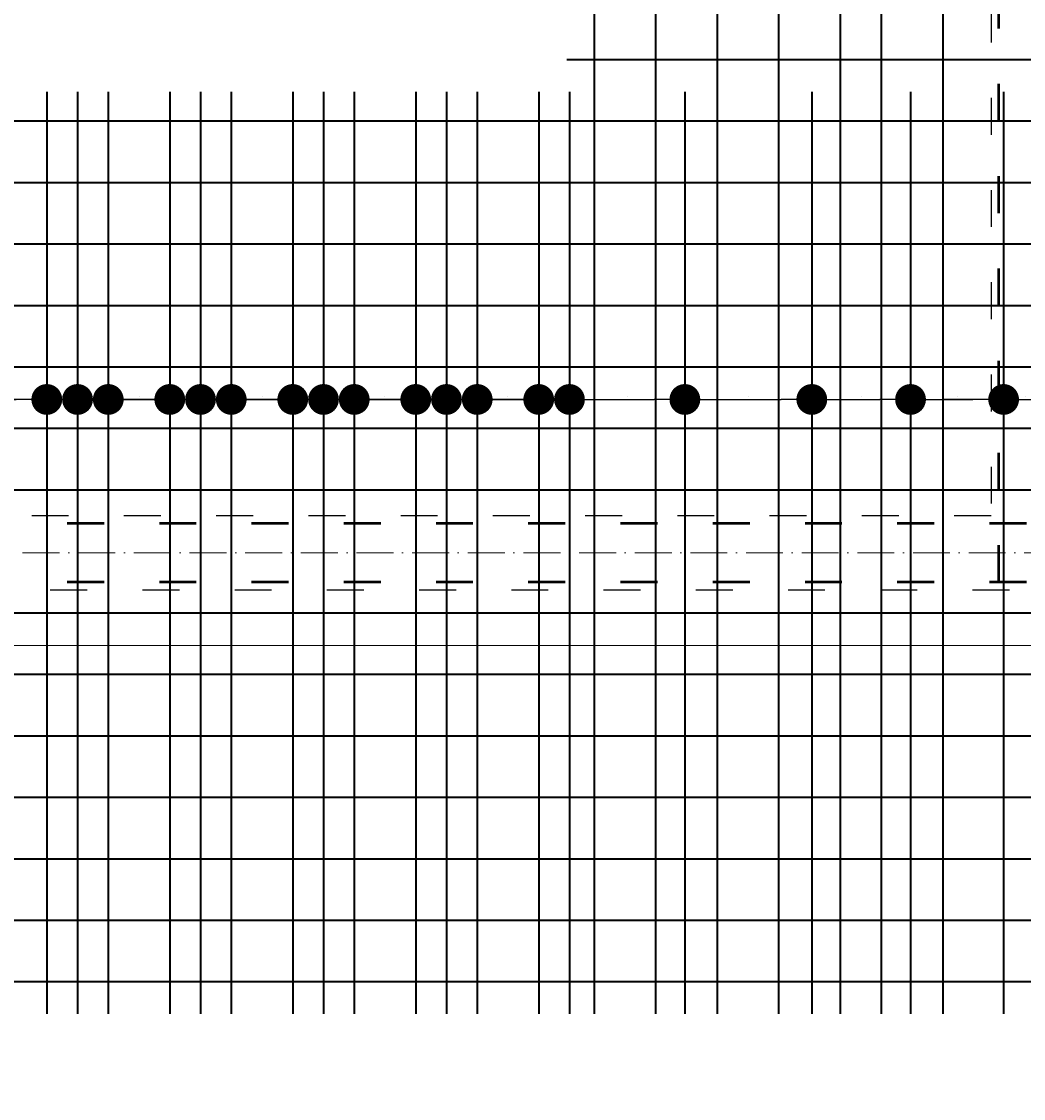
# Model space of a CAD drawing. Header units: millimetres. Extents: x 300938 to 312016, y 11971 to 20881.
# Tile 79 of 239: x 309081 to 309407, y 14522 to 14872. Entities that reach past the tile are written whole.
import ezdxf

# ---------------------------------------------------------------- set-up
doc = ezdxf.new("R2010")
doc.units = ezdxf.units.MM
doc.linetypes.add('ACAD_ISO03W100', pattern=[30, 12, -18])
doc.linetypes.add('ACAD_ISO10W100', pattern=[18, 12, -3, 0, -3])
for name, color, linetype, lineweight in [('konstrukcja wymiary', 1, 'Continuous', 13), ('osie', 5, 'ACAD_ISO10W100', 13), ('zbrojenie', 4, 'Continuous', 50), ('zbrojenie płyty', 141, 'Continuous', 35)]:
    doc.layers.add(name, color=color, linetype=linetype, lineweight=lineweight)
doc.layers.add('przerywane', color=6, linetype='ACAD_ISO03W100')
doc.styles.add('KONSTRUKCJA', font='romand.shx', dxfattribs={"oblique": 10})
doc.styles.get("Standard").update_dxf_attribs({"font": 'romand.shx', "oblique": 10})
doc.dimstyles.new('150', dxfattribs={"dimtxt": 10, "dimasz": 7, "dimexe": 1.25, "dimexo": 0.625, "dimgap": 3, "dimtad": 1, "dimdec": 0, "dimrnd": 0.5, "dimtxsty": 'KONSTRUKCJA', "dimblk": 'ARCHTICK', "dimcen": 2.5, "dimadec": 0, "dimazin": 0, "dimtfac": 1, "dimtdec": 0, "dimtix": 1, "dimtmove": 0, "dimatfit": 3, "dimfxl": 4, "dimfxlon": 1, "dimarcsym": 0})
doc.dimstyles.new('kropki', dxfattribs={"dimtxt": 0.001, "dimasz": 10, "dimexe": 1.25, "dimexo": 0.625, "dimgap": 1, "dimtad": 1, "dimtxsty": 'Standard', "dimblk": 'DOT', "dimcen": 2.5, "dimadec": 0, "dimazin": 0, "dimtfac": 1, "dimtmove": 0, "dimatfit": 3, "dimfxl": 1, "dimfxlon": 1, "dimarcsym": 0})

# ---------------------------------------------------------------- blocks, each defined once
blk = doc.blocks.new('_ArchTick')
at = {"color": 0, "linetype": 'ByBlock', "lineweight": 13, "const_width": 0.15}
blk.add_lwpolyline([(-0.5, -0.5), (0.5, 0.5)], dxfattribs=at)
blk = doc.blocks.new('*D2124')
at = {"layer": 'Defpoints', "color": 0, "transparency": 16777216}
for p in [(309164.63, 15501.22), (309164.63, 14393.22), (309000.63, 14353.22)]:
    blk.add_point(p, dxfattribs=at)
at = {"layer": 'konstrukcja wymiary', "color": 0, "lineweight": -2, "transparency": 16777216}
for p, q in [((309000.63, 15497.22), (309000.63, 15502.47)), ((309164.63, 15497.22), (309164.63, 15502.47)), ((309000.63, 15501.22), (309164.63, 15501.22))]:
    blk.add_line(p, q, dxfattribs=at)
at = {"layer": 'konstrukcja wymiary', "color": 0, "lineweight": -2, "transparency": 16777216, "xscale": 7, "yscale": 7, "zscale": 7, "rotation": 180}
blk.add_blockref('_ArchTick', (309000.63, 15501.22), dxfattribs=at)
at = {"layer": 'konstrukcja wymiary', "color": 0, "lineweight": -2, "transparency": 16777216, "xscale": 7, "yscale": 7, "zscale": 7}
blk.add_blockref('_ArchTick', (309164.63, 15501.22), dxfattribs=at)
at = {"layer": 'konstrukcja wymiary', "color": 0, "transparency": 16777216, "insert": (309082.63, 15509.22), "char_height": 10, "attachment_point": 5, "style": 'KONSTRUKCJA'}
blk.add_mtext('164', dxfattribs=at)
blk = doc.blocks.new('*D2125')
at = {"layer": 'Defpoints', "color": 0, "transparency": 16777216}
for p in [(309620.63, 15501.22), (309620.63, 14520.22), (309164.63, 14393.22)]:
    blk.add_point(p, dxfattribs=at)
at = {"layer": 'konstrukcja wymiary', "color": 0, "lineweight": -2, "transparency": 16777216}
for p, q in [((309164.63, 15497.22), (309164.63, 15502.47)), ((309620.63, 15497.22), (309620.63, 15502.47)), ((309164.63, 15501.22), (309620.63, 15501.22))]:
    blk.add_line(p, q, dxfattribs=at)
at = {"layer": 'konstrukcja wymiary', "color": 0, "lineweight": -2, "transparency": 16777216, "xscale": 7, "yscale": 7, "zscale": 7, "rotation": 180}
blk.add_blockref('_ArchTick', (309164.63, 15501.22), dxfattribs=at)
at = {"layer": 'konstrukcja wymiary', "color": 0, "lineweight": -2, "transparency": 16777216, "xscale": 7, "yscale": 7, "zscale": 7}
blk.add_blockref('_ArchTick', (309620.63, 15501.22), dxfattribs=at)
at = {"layer": 'konstrukcja wymiary', "color": 0, "transparency": 16777216, "insert": (309392.63, 15509.22), "char_height": 10, "attachment_point": 5, "style": 'KONSTRUKCJA'}
blk.add_mtext('456', dxfattribs=at)
blk = doc.blocks.new('_Dot')
at = {"color": 0, "linetype": 'ByBlock', "lineweight": -2}
blk.add_line((-0.5, 0), (-1, 0), dxfattribs=at)
at = {"color": 0, "linetype": 'ByBlock', "const_width": 0.5}
blk.add_lwpolyline([(-0.25, 0, 1), (0.25, 0, 1)], format="xyb", close=True, dxfattribs=at)
blk = doc.blocks.new('*D2661')
at = {"layer": 'Defpoints', "color": 0, "transparency": 16777216}
for p in [(309089.52, 14749.11), (309059.52, 14739.72), (309089.52, 14739.72)]:
    blk.add_point(p, dxfattribs=at)
at = {"layer": 'konstrukcja wymiary', "color": 0, "lineweight": -2, "transparency": 16777216}
for p, q in [((309059.52, 14748.11), (309059.52, 14750.36)), ((309069.52, 14749.11), (309079.52, 14749.11)), ((309089.52, 14748.11), (309089.52, 14750.36))]:
    blk.add_line(p, q, dxfattribs=at)
at = {"layer": 'konstrukcja wymiary', "color": 0, "lineweight": -2, "transparency": 16777216, "xscale": 10, "yscale": 10, "zscale": 10, "rotation": 180}
blk.add_blockref('_Dot', (309059.52, 14749.11), dxfattribs=at)
at = {"layer": 'konstrukcja wymiary', "color": 0, "lineweight": -2, "transparency": 16777216, "xscale": 10, "yscale": 10, "zscale": 10}
blk.add_blockref('_Dot', (309089.52, 14749.11), dxfattribs=at)
at = {"layer": 'konstrukcja wymiary', "color": 0, "transparency": 16777216, "insert": (309074.52, 14750.11), "char_height": 0.001, "attachment_point": 5}
blk.add_mtext('30', dxfattribs=at)
blk = doc.blocks.new('*D2662')
at = {"layer": 'Defpoints', "color": 0, "transparency": 16777216}
for p in [(309099.52, 14749.11), (309089.52, 14739.72), (309099.52, 14739.72)]:
    blk.add_point(p, dxfattribs=at)
at = {"layer": 'konstrukcja wymiary', "color": 0, "lineweight": -2, "transparency": 16777216}
for p, q in [((309079.52, 14749.11), (309069.52, 14749.11)), ((309089.52, 14748.11), (309089.52, 14750.36)), ((309089.52, 14749.11), (309099.52, 14749.11)), ((309099.52, 14748.11), (309099.52, 14750.36)), ((309109.52, 14749.11), (309119.52, 14749.11))]:
    blk.add_line(p, q, dxfattribs=at)
at = {"layer": 'konstrukcja wymiary', "color": 0, "lineweight": -2, "transparency": 16777216, "xscale": 10, "yscale": 10, "zscale": 10}
blk.add_blockref('_Dot', (309089.52, 14749.11), dxfattribs=at)
at = {"layer": 'konstrukcja wymiary', "color": 0, "lineweight": -2, "transparency": 16777216, "xscale": 10, "yscale": 10, "zscale": 10, "rotation": 180}
blk.add_blockref('_Dot', (309099.52, 14749.11), dxfattribs=at)
at = {"layer": 'konstrukcja wymiary', "color": 0, "transparency": 16777216, "insert": (309094.52, 14750.11), "char_height": 0.001, "attachment_point": 5}
blk.add_mtext('10', dxfattribs=at)
blk = doc.blocks.new('*D2663')
at = {"layer": 'Defpoints', "color": 0, "transparency": 16777216}
for p in [(309109.52, 14749.11), (309099.52, 14739.72), (309109.52, 14739.72)]:
    blk.add_point(p, dxfattribs=at)
at = {"layer": 'konstrukcja wymiary', "color": 0, "lineweight": -2, "transparency": 16777216}
for p, q in [((309089.52, 14749.11), (309079.52, 14749.11)), ((309099.52, 14748.11), (309099.52, 14750.36)), ((309099.52, 14749.11), (309109.52, 14749.11)), ((309109.52, 14748.11), (309109.52, 14750.36)), ((309119.52, 14749.11), (309129.52, 14749.11))]:
    blk.add_line(p, q, dxfattribs=at)
at = {"layer": 'konstrukcja wymiary', "color": 0, "lineweight": -2, "transparency": 16777216, "xscale": 10, "yscale": 10, "zscale": 10}
blk.add_blockref('_Dot', (309099.52, 14749.11), dxfattribs=at)
at = {"layer": 'konstrukcja wymiary', "color": 0, "lineweight": -2, "transparency": 16777216, "xscale": 10, "yscale": 10, "zscale": 10, "rotation": 180}
blk.add_blockref('_Dot', (309109.52, 14749.11), dxfattribs=at)
at = {"layer": 'konstrukcja wymiary', "color": 0, "transparency": 16777216, "insert": (309104.52, 14750.11), "char_height": 0.001, "attachment_point": 5}
blk.add_mtext('10', dxfattribs=at)
blk = doc.blocks.new('*D2664')
at = {"layer": 'Defpoints', "color": 0, "transparency": 16777216}
for p in [(309129.52, 14749.11), (309109.52, 14739.72), (309129.52, 14739.72)]:
    blk.add_point(p, dxfattribs=at)
at = {"layer": 'konstrukcja wymiary', "color": 0, "lineweight": -2, "transparency": 16777216}
for p, q in [((309099.52, 14749.11), (309089.52, 14749.11)), ((309109.52, 14748.11), (309109.52, 14750.36)), ((309109.52, 14749.11), (309129.52, 14749.11)), ((309129.52, 14748.11), (309129.52, 14750.36)), ((309139.52, 14749.11), (309149.52, 14749.11))]:
    blk.add_line(p, q, dxfattribs=at)
at = {"layer": 'konstrukcja wymiary', "color": 0, "lineweight": -2, "transparency": 16777216, "xscale": 10, "yscale": 10, "zscale": 10}
blk.add_blockref('_Dot', (309109.52, 14749.11), dxfattribs=at)
at = {"layer": 'konstrukcja wymiary', "color": 0, "lineweight": -2, "transparency": 16777216, "xscale": 10, "yscale": 10, "zscale": 10, "rotation": 180}
blk.add_blockref('_Dot', (309129.52, 14749.11), dxfattribs=at)
at = {"layer": 'konstrukcja wymiary', "color": 0, "transparency": 16777216, "insert": (309119.52, 14750.11), "char_height": 0.001, "attachment_point": 5}
blk.add_mtext('20', dxfattribs=at)
blk = doc.blocks.new('*D2665')
at = {"layer": 'Defpoints', "color": 0, "transparency": 16777216}
for p in [(309139.52, 14749.11), (309129.52, 14739.72), (309139.52, 14739.72)]:
    blk.add_point(p, dxfattribs=at)
at = {"layer": 'konstrukcja wymiary', "color": 0, "lineweight": -2, "transparency": 16777216}
for p, q in [((309119.52, 14749.11), (309109.52, 14749.11)), ((309129.52, 14748.11), (309129.52, 14750.36)), ((309129.52, 14749.11), (309139.52, 14749.11)), ((309139.52, 14748.11), (309139.52, 14750.36)), ((309149.52, 14749.11), (309159.52, 14749.11))]:
    blk.add_line(p, q, dxfattribs=at)
at = {"layer": 'konstrukcja wymiary', "color": 0, "lineweight": -2, "transparency": 16777216, "xscale": 10, "yscale": 10, "zscale": 10}
blk.add_blockref('_Dot', (309129.52, 14749.11), dxfattribs=at)
at = {"layer": 'konstrukcja wymiary', "color": 0, "lineweight": -2, "transparency": 16777216, "xscale": 10, "yscale": 10, "zscale": 10, "rotation": 180}
blk.add_blockref('_Dot', (309139.52, 14749.11), dxfattribs=at)
at = {"layer": 'konstrukcja wymiary', "color": 0, "transparency": 16777216, "insert": (309134.52, 14750.11), "char_height": 0.001, "attachment_point": 5}
blk.add_mtext('10', dxfattribs=at)
blk = doc.blocks.new('*D2666')
at = {"layer": 'Defpoints', "color": 0, "transparency": 16777216}
for p in [(309149.52, 14749.11), (309139.52, 14739.72), (309149.52, 14739.72)]:
    blk.add_point(p, dxfattribs=at)
at = {"layer": 'konstrukcja wymiary', "color": 0, "lineweight": -2, "transparency": 16777216}
for p, q in [((309129.52, 14749.11), (309119.52, 14749.11)), ((309139.52, 14748.11), (309139.52, 14750.36)), ((309139.52, 14749.11), (309149.52, 14749.11)), ((309149.52, 14748.11), (309149.52, 14750.36)), ((309159.52, 14749.11), (309169.52, 14749.11))]:
    blk.add_line(p, q, dxfattribs=at)
at = {"layer": 'konstrukcja wymiary', "color": 0, "lineweight": -2, "transparency": 16777216, "xscale": 10, "yscale": 10, "zscale": 10}
blk.add_blockref('_Dot', (309139.52, 14749.11), dxfattribs=at)
at = {"layer": 'konstrukcja wymiary', "color": 0, "lineweight": -2, "transparency": 16777216, "xscale": 10, "yscale": 10, "zscale": 10, "rotation": 180}
blk.add_blockref('_Dot', (309149.52, 14749.11), dxfattribs=at)
at = {"layer": 'konstrukcja wymiary', "color": 0, "transparency": 16777216, "insert": (309144.52, 14750.11), "char_height": 0.001, "attachment_point": 5}
blk.add_mtext('10', dxfattribs=at)
blk = doc.blocks.new('*D2667')
at = {"layer": 'Defpoints', "color": 0, "transparency": 16777216}
for p in [(309169.52, 14749.11), (309149.52, 14739.72), (309169.52, 14739.72)]:
    blk.add_point(p, dxfattribs=at)
at = {"layer": 'konstrukcja wymiary', "color": 0, "lineweight": -2, "transparency": 16777216}
for p, q in [((309139.52, 14749.11), (309129.52, 14749.11)), ((309149.52, 14748.11), (309149.52, 14750.36)), ((309149.52, 14749.11), (309169.52, 14749.11)), ((309169.52, 14748.11), (309169.52, 14750.36)), ((309179.52, 14749.11), (309189.52, 14749.11))]:
    blk.add_line(p, q, dxfattribs=at)
at = {"layer": 'konstrukcja wymiary', "color": 0, "lineweight": -2, "transparency": 16777216, "xscale": 10, "yscale": 10, "zscale": 10}
blk.add_blockref('_Dot', (309149.52, 14749.11), dxfattribs=at)
at = {"layer": 'konstrukcja wymiary', "color": 0, "lineweight": -2, "transparency": 16777216, "xscale": 10, "yscale": 10, "zscale": 10, "rotation": 180}
blk.add_blockref('_Dot', (309169.52, 14749.11), dxfattribs=at)
at = {"layer": 'konstrukcja wymiary', "color": 0, "transparency": 16777216, "insert": (309159.52, 14750.11), "char_height": 0.001, "attachment_point": 5}
blk.add_mtext('20', dxfattribs=at)
blk = doc.blocks.new('*D2668')
at = {"layer": 'Defpoints', "color": 0, "transparency": 16777216}
for p in [(309189.52, 14749.11), (309169.52, 14739.72), (309189.52, 14739.72)]:
    blk.add_point(p, dxfattribs=at)
at = {"layer": 'konstrukcja wymiary', "color": 0, "lineweight": -2, "transparency": 16777216}
for p, q in [((309159.52, 14749.11), (309149.52, 14749.11)), ((309169.52, 14748.11), (309169.52, 14750.36)), ((309169.52, 14749.11), (309189.52, 14749.11)), ((309189.52, 14748.11), (309189.52, 14750.36)), ((309199.52, 14749.11), (309209.52, 14749.11))]:
    blk.add_line(p, q, dxfattribs=at)
at = {"layer": 'konstrukcja wymiary', "color": 0, "lineweight": -2, "transparency": 16777216, "xscale": 10, "yscale": 10, "zscale": 10}
blk.add_blockref('_Dot', (309169.52, 14749.11), dxfattribs=at)
at = {"layer": 'konstrukcja wymiary', "color": 0, "lineweight": -2, "transparency": 16777216, "xscale": 10, "yscale": 10, "zscale": 10, "rotation": 180}
blk.add_blockref('_Dot', (309189.52, 14749.11), dxfattribs=at)
at = {"layer": 'konstrukcja wymiary', "color": 0, "transparency": 16777216, "insert": (309179.52, 14750.11), "char_height": 0.001, "attachment_point": 5}
blk.add_mtext('20', dxfattribs=at)
blk = doc.blocks.new('*D2669')
at = {"layer": 'Defpoints', "color": 0, "transparency": 16777216}
for p in [(309169.52, 14749.11), (309169.52, 14739.72), (309189.52, 14739.72)]:
    blk.add_point(p, dxfattribs=at)
at = {"layer": 'konstrukcja wymiary', "color": 0, "lineweight": -2, "transparency": 16777216}
for p, q in [((309159.52, 14749.11), (309149.52, 14749.11)), ((309169.52, 14748.11), (309169.52, 14750.36)), ((309189.52, 14749.11), (309169.52, 14749.11)), ((309189.52, 14748.11), (309189.52, 14750.36)), ((309199.52, 14749.11), (309209.52, 14749.11))]:
    blk.add_line(p, q, dxfattribs=at)
at = {"layer": 'konstrukcja wymiary', "color": 0, "lineweight": -2, "transparency": 16777216, "xscale": 10, "yscale": 10, "zscale": 10}
blk.add_blockref('_Dot', (309169.52, 14749.11), dxfattribs=at)
at = {"layer": 'konstrukcja wymiary', "color": 0, "lineweight": -2, "transparency": 16777216, "xscale": 10, "yscale": 10, "zscale": 10, "rotation": 180}
blk.add_blockref('_Dot', (309189.52, 14749.11), dxfattribs=at)
at = {"layer": 'konstrukcja wymiary', "color": 0, "transparency": 16777216, "insert": (309179.52, 14750.11), "char_height": 0.001, "attachment_point": 5}
blk.add_mtext('20', dxfattribs=at)
blk = doc.blocks.new('*D2670')
at = {"layer": 'Defpoints', "color": 0, "transparency": 16777216}
for p in [(309179.52, 14749.11), (309169.52, 14739.72), (309179.52, 14739.72)]:
    blk.add_point(p, dxfattribs=at)
at = {"layer": 'konstrukcja wymiary', "color": 0, "lineweight": -2, "transparency": 16777216}
for p, q in [((309159.52, 14749.11), (309149.52, 14749.11)), ((309169.52, 14748.11), (309169.52, 14750.36)), ((309169.52, 14749.11), (309179.52, 14749.11)), ((309179.52, 14748.11), (309179.52, 14750.36)), ((309189.52, 14749.11), (309199.52, 14749.11))]:
    blk.add_line(p, q, dxfattribs=at)
at = {"layer": 'konstrukcja wymiary', "color": 0, "lineweight": -2, "transparency": 16777216, "xscale": 10, "yscale": 10, "zscale": 10}
blk.add_blockref('_Dot', (309169.52, 14749.11), dxfattribs=at)
at = {"layer": 'konstrukcja wymiary', "color": 0, "lineweight": -2, "transparency": 16777216, "xscale": 10, "yscale": 10, "zscale": 10, "rotation": 180}
blk.add_blockref('_Dot', (309179.52, 14749.11), dxfattribs=at)
at = {"layer": 'konstrukcja wymiary', "color": 0, "transparency": 16777216, "insert": (309174.52, 14750.11), "char_height": 0.001, "attachment_point": 5}
blk.add_mtext('10', dxfattribs=at)
blk = doc.blocks.new('*D2671')
at = {"layer": 'Defpoints', "color": 0, "transparency": 16777216}
for p in [(309219.52, 14749.11), (309179.52, 14739.72), (309219.52, 14739.72)]:
    blk.add_point(p, dxfattribs=at)
at = {"layer": 'konstrukcja wymiary', "color": 0, "lineweight": -2, "transparency": 16777216}
for p, q in [((309179.52, 14748.11), (309179.52, 14750.36)), ((309189.52, 14749.11), (309209.52, 14749.11)), ((309219.52, 14748.11), (309219.52, 14750.36))]:
    blk.add_line(p, q, dxfattribs=at)
at = {"layer": 'konstrukcja wymiary', "color": 0, "lineweight": -2, "transparency": 16777216, "xscale": 10, "yscale": 10, "zscale": 10, "rotation": 180}
blk.add_blockref('_Dot', (309179.52, 14749.11), dxfattribs=at)
at = {"layer": 'konstrukcja wymiary', "color": 0, "lineweight": -2, "transparency": 16777216, "xscale": 10, "yscale": 10, "zscale": 10}
blk.add_blockref('_Dot', (309219.52, 14749.11), dxfattribs=at)
at = {"layer": 'konstrukcja wymiary', "color": 0, "transparency": 16777216, "insert": (309199.52, 14750.11), "char_height": 0.001, "attachment_point": 5}
blk.add_mtext('40', dxfattribs=at)
blk = doc.blocks.new('*D2672')
at = {"layer": 'Defpoints', "color": 0, "transparency": 16777216}
for p in [(309209.52, 14749.11), (309209.52, 14739.72), (309219.52, 14739.72)]:
    blk.add_point(p, dxfattribs=at)
at = {"layer": 'konstrukcja wymiary', "color": 0, "lineweight": -2, "transparency": 16777216}
for p, q in [((309199.52, 14749.11), (309189.52, 14749.11)), ((309209.52, 14748.11), (309209.52, 14750.36)), ((309219.52, 14749.11), (309209.52, 14749.11)), ((309219.52, 14748.11), (309219.52, 14750.36)), ((309229.52, 14749.11), (309239.52, 14749.11))]:
    blk.add_line(p, q, dxfattribs=at)
at = {"layer": 'konstrukcja wymiary', "color": 0, "lineweight": -2, "transparency": 16777216, "xscale": 10, "yscale": 10, "zscale": 10}
blk.add_blockref('_Dot', (309209.52, 14749.11), dxfattribs=at)
at = {"layer": 'konstrukcja wymiary', "color": 0, "lineweight": -2, "transparency": 16777216, "xscale": 10, "yscale": 10, "zscale": 10, "rotation": 180}
blk.add_blockref('_Dot', (309219.52, 14749.11), dxfattribs=at)
at = {"layer": 'konstrukcja wymiary', "color": 0, "transparency": 16777216, "insert": (309214.52, 14750.11), "char_height": 0.001, "attachment_point": 5}
blk.add_mtext('10', dxfattribs=at)
blk = doc.blocks.new('*D2673')
at = {"layer": 'Defpoints', "color": 0, "transparency": 16777216}
for p in [(309229.52, 14749.11), (309209.52, 14739.72), (309229.52, 14739.72)]:
    blk.add_point(p, dxfattribs=at)
at = {"layer": 'konstrukcja wymiary', "color": 0, "lineweight": -2, "transparency": 16777216}
for p, q in [((309199.52, 14749.11), (309189.52, 14749.11)), ((309209.52, 14748.11), (309209.52, 14750.36)), ((309209.52, 14749.11), (309229.52, 14749.11)), ((309229.52, 14748.11), (309229.52, 14750.36)), ((309239.52, 14749.11), (309249.52, 14749.11))]:
    blk.add_line(p, q, dxfattribs=at)
at = {"layer": 'konstrukcja wymiary', "color": 0, "lineweight": -2, "transparency": 16777216, "xscale": 10, "yscale": 10, "zscale": 10}
blk.add_blockref('_Dot', (309209.52, 14749.11), dxfattribs=at)
at = {"layer": 'konstrukcja wymiary', "color": 0, "lineweight": -2, "transparency": 16777216, "xscale": 10, "yscale": 10, "zscale": 10, "rotation": 180}
blk.add_blockref('_Dot', (309229.52, 14749.11), dxfattribs=at)
at = {"layer": 'konstrukcja wymiary', "color": 0, "transparency": 16777216, "insert": (309219.52, 14750.11), "char_height": 0.001, "attachment_point": 5}
blk.add_mtext('20', dxfattribs=at)
blk = doc.blocks.new('*D2674')
at = {"layer": 'Defpoints', "color": 0, "transparency": 16777216}
for p in [(309249.52, 14749.11), (309229.52, 14739.72), (309249.52, 14739.72)]:
    blk.add_point(p, dxfattribs=at)
at = {"layer": 'konstrukcja wymiary', "color": 0, "lineweight": -2, "transparency": 16777216}
for p, q in [((309219.52, 14749.11), (309209.52, 14749.11)), ((309229.52, 14748.11), (309229.52, 14750.36)), ((309229.52, 14749.11), (309249.52, 14749.11)), ((309249.52, 14748.11), (309249.52, 14750.36)), ((309259.52, 14749.11), (309269.52, 14749.11))]:
    blk.add_line(p, q, dxfattribs=at)
at = {"layer": 'konstrukcja wymiary', "color": 0, "lineweight": -2, "transparency": 16777216, "xscale": 10, "yscale": 10, "zscale": 10}
blk.add_blockref('_Dot', (309229.52, 14749.11), dxfattribs=at)
at = {"layer": 'konstrukcja wymiary', "color": 0, "lineweight": -2, "transparency": 16777216, "xscale": 10, "yscale": 10, "zscale": 10, "rotation": 180}
blk.add_blockref('_Dot', (309249.52, 14749.11), dxfattribs=at)
at = {"layer": 'konstrukcja wymiary', "color": 0, "transparency": 16777216, "insert": (309239.52, 14750.11), "char_height": 0.001, "attachment_point": 5}
blk.add_mtext('20', dxfattribs=at)
blk = doc.blocks.new('*D2675')
at = {"layer": 'Defpoints', "color": 0, "transparency": 16777216}
for p in [(309259.52, 14749.11), (309249.52, 14739.72), (309259.52, 14739.72)]:
    blk.add_point(p, dxfattribs=at)
at = {"layer": 'konstrukcja wymiary', "color": 0, "lineweight": -2, "transparency": 16777216}
for p, q in [((309239.52, 14749.11), (309229.52, 14749.11)), ((309249.52, 14748.11), (309249.52, 14750.36)), ((309249.52, 14749.11), (309259.52, 14749.11)), ((309259.52, 14748.11), (309259.52, 14750.36)), ((309269.52, 14749.11), (309279.52, 14749.11))]:
    blk.add_line(p, q, dxfattribs=at)
at = {"layer": 'konstrukcja wymiary', "color": 0, "lineweight": -2, "transparency": 16777216, "xscale": 10, "yscale": 10, "zscale": 10}
blk.add_blockref('_Dot', (309249.52, 14749.11), dxfattribs=at)
at = {"layer": 'konstrukcja wymiary', "color": 0, "lineweight": -2, "transparency": 16777216, "xscale": 10, "yscale": 10, "zscale": 10, "rotation": 180}
blk.add_blockref('_Dot', (309259.52, 14749.11), dxfattribs=at)
at = {"layer": 'konstrukcja wymiary', "color": 0, "transparency": 16777216, "insert": (309254.52, 14750.11), "char_height": 0.001, "attachment_point": 5}
blk.add_mtext('10', dxfattribs=at)
blk = doc.blocks.new('*D2676')
at = {"layer": 'Defpoints', "color": 0, "transparency": 16777216}
for p in [(309297.05, 14749.11), (309259.52, 14739.72), (309297.05, 14739.72)]:
    blk.add_point(p, dxfattribs=at)
at = {"layer": 'konstrukcja wymiary', "color": 0, "lineweight": -2, "transparency": 16777216}
for p, q in [((309259.52, 14748.11), (309259.52, 14750.36)), ((309269.52, 14749.11), (309287.05, 14749.11)), ((309297.05, 14748.11), (309297.05, 14750.36))]:
    blk.add_line(p, q, dxfattribs=at)
at = {"layer": 'konstrukcja wymiary', "color": 0, "lineweight": -2, "transparency": 16777216, "xscale": 10, "yscale": 10, "zscale": 10, "rotation": 180}
blk.add_blockref('_Dot', (309259.52, 14749.11), dxfattribs=at)
at = {"layer": 'konstrukcja wymiary', "color": 0, "lineweight": -2, "transparency": 16777216, "xscale": 10, "yscale": 10, "zscale": 10}
blk.add_blockref('_Dot', (309297.05, 14749.11), dxfattribs=at)
at = {"layer": 'konstrukcja wymiary', "color": 0, "transparency": 16777216, "insert": (309278.28, 14750.11), "char_height": 0.001, "attachment_point": 5}
blk.add_mtext('37,53', dxfattribs=at)
blk = doc.blocks.new('*D2677')
at = {"layer": 'Defpoints', "color": 0, "transparency": 16777216}
for p in [(309338.34, 14749.11), (309297.05, 14739.72), (309338.34, 14739.72)]:
    blk.add_point(p, dxfattribs=at)
at = {"layer": 'konstrukcja wymiary', "color": 0, "lineweight": -2, "transparency": 16777216}
for p, q in [((309297.05, 14748.11), (309297.05, 14750.36)), ((309307.05, 14749.11), (309328.34, 14749.11)), ((309338.34, 14748.11), (309338.34, 14750.36))]:
    blk.add_line(p, q, dxfattribs=at)
at = {"layer": 'konstrukcja wymiary', "color": 0, "lineweight": -2, "transparency": 16777216, "xscale": 10, "yscale": 10, "zscale": 10, "rotation": 180}
blk.add_blockref('_Dot', (309297.05, 14749.11), dxfattribs=at)
at = {"layer": 'konstrukcja wymiary', "color": 0, "lineweight": -2, "transparency": 16777216, "xscale": 10, "yscale": 10, "zscale": 10}
blk.add_blockref('_Dot', (309338.34, 14749.11), dxfattribs=at)
at = {"layer": 'konstrukcja wymiary', "color": 0, "transparency": 16777216, "insert": (309317.69, 14750.11), "char_height": 0.001, "attachment_point": 5}
blk.add_mtext('41,29', dxfattribs=at)
blk = doc.blocks.new('*D2678')
at = {"layer": 'Defpoints', "color": 0, "transparency": 16777216}
for p in [(309370.45, 14749.11), (309338.34, 14739.72), (309370.45, 14739.72)]:
    blk.add_point(p, dxfattribs=at)
at = {"layer": 'konstrukcja wymiary', "color": 0, "lineweight": -2, "transparency": 16777216}
for p, q in [((309338.34, 14748.11), (309338.34, 14750.36)), ((309348.34, 14749.11), (309360.45, 14749.11)), ((309370.45, 14748.11), (309370.45, 14750.36))]:
    blk.add_line(p, q, dxfattribs=at)
at = {"layer": 'konstrukcja wymiary', "color": 0, "lineweight": -2, "transparency": 16777216, "xscale": 10, "yscale": 10, "zscale": 10, "rotation": 180}
blk.add_blockref('_Dot', (309338.34, 14749.11), dxfattribs=at)
at = {"layer": 'konstrukcja wymiary', "color": 0, "lineweight": -2, "transparency": 16777216, "xscale": 10, "yscale": 10, "zscale": 10}
blk.add_blockref('_Dot', (309370.45, 14749.11), dxfattribs=at)
at = {"layer": 'konstrukcja wymiary', "color": 0, "transparency": 16777216, "insert": (309354.39, 14750.11), "char_height": 0.001, "attachment_point": 5}
blk.add_mtext('32,11', dxfattribs=at)
blk = doc.blocks.new('*D2679')
at = {"layer": 'Defpoints', "color": 0, "transparency": 16777216}
for p in [(309400.73, 14749.11), (309370.45, 14739.72), (309400.73, 14739.72)]:
    blk.add_point(p, dxfattribs=at)
at = {"layer": 'konstrukcja wymiary', "color": 0, "lineweight": -2, "transparency": 16777216}
for p, q in [((309370.45, 14748.11), (309370.45, 14750.36)), ((309380.45, 14749.11), (309390.73, 14749.11)), ((309400.73, 14748.11), (309400.73, 14750.36))]:
    blk.add_line(p, q, dxfattribs=at)
at = {"layer": 'konstrukcja wymiary', "color": 0, "lineweight": -2, "transparency": 16777216, "xscale": 10, "yscale": 10, "zscale": 10, "rotation": 180}
blk.add_blockref('_Dot', (309370.45, 14749.11), dxfattribs=at)
at = {"layer": 'konstrukcja wymiary', "color": 0, "lineweight": -2, "transparency": 16777216, "xscale": 10, "yscale": 10, "zscale": 10}
blk.add_blockref('_Dot', (309400.73, 14749.11), dxfattribs=at)
at = {"layer": 'konstrukcja wymiary', "color": 0, "transparency": 16777216, "insert": (309385.59, 14750.11), "char_height": 0.001, "attachment_point": 5}
blk.add_mtext('30,28', dxfattribs=at)
blk = doc.blocks.new('*D2680')
at = {"layer": 'Defpoints', "color": 0, "transparency": 16777216}
for p in [(309414.98, 14749.11), (309400.73, 14739.72), (309414.98, 14739.72)]:
    blk.add_point(p, dxfattribs=at)
at = {"layer": 'konstrukcja wymiary', "color": 0, "lineweight": -2, "transparency": 16777216}
for p, q in [((309390.73, 14749.11), (309380.73, 14749.11)), ((309400.73, 14748.11), (309400.73, 14750.36)), ((309400.73, 14749.11), (309414.98, 14749.11)), ((309414.98, 14748.11), (309414.98, 14750.36)), ((309424.98, 14749.11), (309434.98, 14749.11))]:
    blk.add_line(p, q, dxfattribs=at)
at = {"layer": 'konstrukcja wymiary', "color": 0, "lineweight": -2, "transparency": 16777216, "xscale": 10, "yscale": 10, "zscale": 10}
blk.add_blockref('_Dot', (309400.73, 14749.11), dxfattribs=at)
at = {"layer": 'konstrukcja wymiary', "color": 0, "lineweight": -2, "transparency": 16777216, "xscale": 10, "yscale": 10, "zscale": 10, "rotation": 180}
blk.add_blockref('_Dot', (309414.98, 14749.11), dxfattribs=at)
at = {"layer": 'konstrukcja wymiary', "color": 0, "transparency": 16777216, "insert": (309407.85, 14750.11), "char_height": 0.001, "attachment_point": 5}
blk.add_mtext('14,25', dxfattribs=at)

msp = doc.modelspace()

# ---------------------------------------------------------------- linework, layer by layer
at = {"layer": 'konstrukcja wymiary'}
msp.add_line((309617.189, 14669.088), (308904.911, 14669.088), dxfattribs=at)
at = {"layer": 'osie'}
msp.add_line((308773.963, 14699.224), (310778.683, 14699.224), dxfattribs=at)
at = {"layer": 'przerywane'}
for p, q in [((309396.631, 15267.224), (309396.631, 14711.224)), ((309396.631, 14711.224), (309000.631, 14711.224)), ((309000.631, 14687.224), (309596.631, 14687.224))]:
    msp.add_line(p, q, dxfattribs=at)
at = {"layer": 'zbrojenie', "linetype": 'ACAD_ISO03W100'}
for p, q in [((309399.131, 14689.724), (309399.131, 15288.724)), ((310758.131, 14708.724), (308979.131, 14708.724)), ((310758.131, 14689.724), (308979.131, 14689.724))]:
    msp.add_line(p, q, dxfattribs=at)
at = {"layer": 'zbrojenie płyty'}
for p, q in [((309267.518, 15288.724), (309267.518, 14549.224)), ((309287.518, 15288.724), (309287.518, 14549.224)), ((309307.518, 15288.724), (309307.518, 14549.224)), ((309327.518, 15288.724), (309327.518, 14549.224)), ((309347.518, 15288.724), (309347.518, 14549.224)), ((309360.918, 15288.724), (309360.918, 14549.224)), ((309380.918, 15288.724), (309380.918, 14549.224)), ((309258.631, 14859.724), (309558.631, 14859.724)), ((309089.518, 14849.224), (309089.518, 14549.224)), ((309099.518, 14849.224), (309099.518, 14549.224)), ((309109.518, 14849.224), (309109.518, 14549.224)), ((309129.518, 14849.224), (309129.518, 14549.224)), ((309139.518, 14849.224), (309139.518, 14549.224)), ((309149.518, 14849.224), (309149.518, 14549.224)), ((309169.518, 14849.224), (309169.518, 14549.224)), ((309179.518, 14849.224), (309179.518, 14549.224)), ((309189.518, 14849.224), (309189.518, 14549.224)), ((309209.518, 14849.224), (309209.518, 14549.224)), ((309219.518, 14849.224), (309219.518, 14549.224)), ((309229.518, 14849.224), (309229.518, 14549.224)), ((309249.518, 14849.224), (309249.518, 14549.224)), ((309259.518, 14849.224), (309259.518, 14549.224)), ((309297.048, 14849.224), (309297.048, 14549.224)), ((309338.335, 14849.224), (309338.335, 14549.224)), ((309370.447, 14849.224), (309370.447, 14549.224)), ((309400.729, 14849.224), (309400.729, 14549.224)), ((308979.131, 14839.724), (309898.631, 14839.724)), ((308979.131, 14819.724), (309898.631, 14819.724)), ((308979.131, 14799.724), (309898.631, 14799.724)), ((308979.131, 14779.724), (309898.631, 14779.724)), ((308979.131, 14759.724), (309898.631, 14759.724)), ((308979.131, 14739.724), (309898.631, 14739.724)), ((308979.131, 14719.724), (309898.631, 14719.724)), ((308981.131, 14679.724), (309900.631, 14679.724)), ((308981.131, 14659.724), (309900.631, 14659.724)), ((308981.131, 14639.724), (309900.631, 14639.724)), ((308981.131, 14619.724), (309900.631, 14619.724)), ((308981.131, 14599.724), (309900.631, 14599.724)), ((308981.131, 14579.724), (309900.631, 14579.724)), ((308981.131, 14559.724), (309900.631, 14559.724))]:
    msp.add_line(p, q, dxfattribs=at)

# ---------------------------------------------------------------- dimensions: what is measured, and where the dimension line sits
at = {"layer": 'konstrukcja wymiary'}
for base, p1, p2, dimstyle, picture, middle in [((309164.631, 15501.224), (309000.631, 14353.224), (309164.631, 14393.224), '150', '*D2124', (309082.631, 15509.224)), ((309620.631, 15501.224), (309164.631, 14393.224), (309620.631, 14520.224), '150', '*D2125', (309392.631, 15509.224)), ((309089.518, 14749.109), (309059.518, 14739.724), (309089.518, 14739.724), 'kropki', '*D2661', (309074.518, 14750.109)), ((309099.518, 14749.109), (309089.518, 14739.724), (309099.518, 14739.724), 'kropki', '*D2662', (309094.518, 14750.109)), ((309109.518, 14749.109), (309099.518, 14739.724), (309109.518, 14739.724), 'kropki', '*D2663', (309104.518, 14750.109)), ((309129.518, 14749.109), (309109.518, 14739.724), (309129.518, 14739.724), 'kropki', '*D2664', (309119.518, 14750.109)), ((309139.518, 14749.109), (309129.518, 14739.724), (309139.518, 14739.724), 'kropki', '*D2665', (309134.518, 14750.109)), ((309149.518, 14749.109), (309139.518, 14739.724), (309149.518, 14739.724), 'kropki', '*D2666', (309144.518, 14750.109)), ((309169.518, 14749.109), (309149.518, 14739.724), (309169.518, 14739.724), 'kropki', '*D2667', (309159.518, 14750.109)), ((309189.518, 14749.109), (309169.518, 14739.724), (309189.518, 14739.724), 'kropki', '*D2668', (309179.518, 14750.109)), ((309169.518, 14749.109), (309189.518, 14739.724), (309169.518, 14739.724), 'kropki', '*D2669', (309179.518, 14750.109)), ((309179.518, 14749.109), (309169.518, 14739.724), (309179.518, 14739.724), 'kropki', '*D2670', (309174.518, 14750.109)), ((309219.518, 14749.109), (309179.518, 14739.724), (309219.518, 14739.724), 'kropki', '*D2671', (309199.518, 14750.109)), ((309209.518, 14749.109), (309219.518, 14739.724), (309209.518, 14739.724), 'kropki', '*D2672', (309214.518, 14750.109)), ((309229.518, 14749.109), (309209.518, 14739.724), (309229.518, 14739.724), 'kropki', '*D2673', (309219.518, 14750.109)), ((309249.518, 14749.109), (309229.518, 14739.724), (309249.518, 14739.724), 'kropki', '*D2674', (309239.518, 14750.109)), ((309259.518, 14749.109), (309249.518, 14739.724), (309259.518, 14739.724), 'kropki', '*D2675', (309254.518, 14750.109)), ((309297.048, 14749.109), (309259.518, 14739.724), (309297.048, 14739.724), 'kropki', '*D2676', (309278.283, 14750.109)), ((309338.335, 14749.109), (309297.048, 14739.724), (309338.335, 14739.724), 'kropki', '*D2677', (309317.692, 14750.109)), ((309370.447, 14749.109), (309338.335, 14739.724), (309370.447, 14739.724), 'kropki', '*D2678', (309354.391, 14750.109)), ((309400.729, 14749.109), (309370.447, 14739.724), (309400.729, 14739.724), 'kropki', '*D2679', (309385.588, 14750.109)), ((309414.977, 14749.109), (309400.729, 14739.724), (309414.977, 14739.724), 'kropki', '*D2680', (309407.853, 14750.109))]:
    dim = msp.add_linear_dim(base=base, p1=p1, p2=p2, dimstyle=dimstyle, override={"dimtmove": 1}, dxfattribs=at)
    dim.commit()
    dim.dimension.update_dxf_attribs({"geometry": picture, "text_midpoint": middle})

doc.saveas('drawing.dxf')
